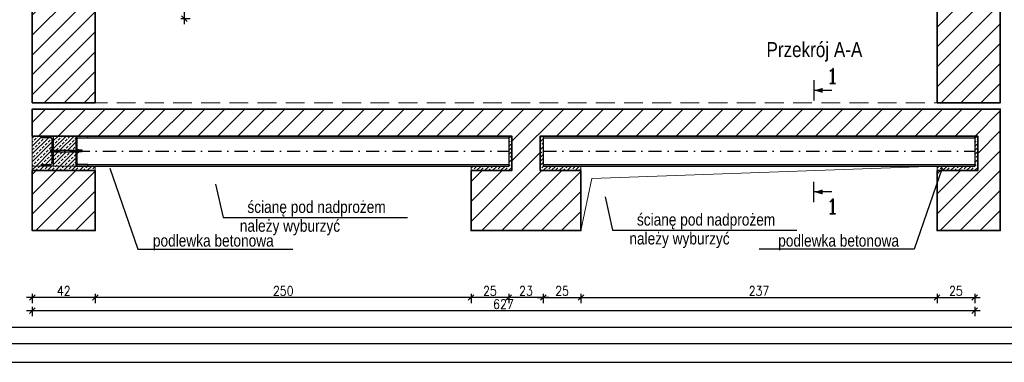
# Model space of a CAD drawing. Header units: millimetres. Extents: x -21056 to 421, y 9759 to 15589.
# Tile 4 of 120: x -20556 to -19901, y 14478 to 14706. Entities that reach past the tile are written whole.
import ezdxf
from ezdxf.enums import TextEntityAlignment as Align

# ---------------------------------------------------------------- set-up
doc = ezdxf.new("R2010")
doc.units = ezdxf.units.MM
doc.header["$LTSCALE"] = 25
doc.header["$MEASUREMENT"] = 0
for name, pattern in [('DASHED', [0.75, 0.5, -0.25]), ('DO', [1, 0.5, -0.24, 0.02, -0.24]), ('MO', [0.7, 0.35, -0.17, 0.01, -0.17])]:
    doc.linetypes.add(name, pattern=pattern)
for name, color, linetype in [('BD_txg', 3, 'Continuous'), ('BS_osd', 1, 'DO'), ('BS_osm', 1, 'MO'), ('BS_prg', 3, 'Continuous'), ('BS_sru', 7, 'Continuous'), ('BS_txg', 3, 'Continuous'), ('MV KRESKOWANIE', 1, 'Continuous'), ('MV RAMKA', 7, 'Continuous')]:
    doc.layers.add(name, color=color, linetype=linetype)
for name, color, linetype, lineweight in [('MV NOSNE', 3, 'Continuous', 35), ('MV OTWORY', 1, 'Continuous', 0), ('MV WYMIAROWANIE', 8, 'Continuous', 0)]:
    doc.layers.add(name, color=color, linetype=linetype, lineweight=lineweight)
doc.styles.add('BIKTG', font='bikromsw.shx', dxfattribs={"width": 0.8})
doc.styles.add('MV Wymiar', font='romans.shx', dxfattribs={"width": 0.85})
doc.styles.add('ROMANC', font='ROMANC.SHX')
doc.dimstyles.new('MV 1-25', dxfattribs={"dimscale": 2.5, "dimtxt": 2.5, "dimasz": 1.5, "dimexe": 1.5, "dimexo": 0, "dimgap": 0.5, "dimtad": 1, "dimdec": 0, "dimtxsty": 'MV Wymiar', "dimblk": 'OBLIQUE', "dimcen": 1.5, "dimdle": 1.5, "dimadec": 0, "dimazin": 0, "dimtfac": 1, "dimtdec": 0, "dimtmove": 0, "dimatfit": 0, "dimfxl": 1, "dimfxlon": 1, "dimarcsym": 0})
pattern_1 = [(45, (-7127.411, -442.379), (-6.629126, 6.629126), [])]
pattern_2 = [(45, (-22893.3656, 10754.0526), (-2.6516504, 2.6516504), []), (45, (-22890.714, 10754.0526), (-2.6516504, 2.6516504), [1.875, -0.9375])]

# ---------------------------------------------------------------- blocks, each defined once
blk = doc.blocks.new('_Oblique')
at = {"color": 0, "linetype": 'ByBlock', "lineweight": -2}
blk.add_line((-0.5, -0.5), (0.5, 0.5), dxfattribs=at)
blk = doc.blocks.new('*D740')
at = {"layer": 'Defpoints', "color": 0}
for p in [(-20510.29, 14731.98), (-20446, 14731.98), (-20510.29, 14706.98)]:
    blk.add_point(p, dxfattribs=at)
at = {"layer": 'MV WYMIAROWANIE', "color": 0, "lineweight": -2}
for p, q in [((-20448.5, 14731.98), (-20442.25, 14731.98)), ((-20446, 14703.23), (-20446, 14735.73)), ((-20448.5, 14706.98), (-20442.25, 14706.98))]:
    blk.add_line(p, q, dxfattribs=at)
at = {"layer": 'MV WYMIAROWANIE', "color": 0, "linetype": 'ByBlock', "lineweight": -2, "xscale": 3.75, "yscale": 3.75, "zscale": 3.75}
for p, rotation in [((-20446, 14731.98), 90), ((-20446, 14706.98), 270)]:
    blk.add_blockref('_Oblique', p, dxfattribs=dict(at, rotation=rotation))
at = {"layer": 'MV WYMIAROWANIE', "color": 0, "insert": (-20450.38, 14719.48), "char_height": 6.25, "attachment_point": 5, "rotation": 90, "style": 'MV Wymiar'}
blk.add_mtext('25', dxfattribs=at)
blk = doc.blocks.new('*D754')
at = {"layer": 'Defpoints', "color": 0}
for p in [(-20207.29, 14608.81), (-20182.29, 14608.81), (-20182.29, 14521.29)]:
    blk.add_point(p, dxfattribs=at)
at = {"layer": 'MV WYMIAROWANIE', "color": 0, "lineweight": -2}
for p, q in [((-20207.29, 14523.79), (-20207.29, 14517.54)), ((-20182.29, 14523.79), (-20182.29, 14517.54)), ((-20211.04, 14521.29), (-20178.54, 14521.29))]:
    blk.add_line(p, q, dxfattribs=at)
at = {"layer": 'MV WYMIAROWANIE', "color": 0, "linetype": 'ByBlock', "lineweight": -2, "xscale": 3.75, "yscale": 3.75, "zscale": 3.75, "rotation": 180}
blk.add_blockref('_Oblique', (-20207.29, 14521.29), dxfattribs=at)
at = {"layer": 'MV WYMIAROWANIE', "color": 0, "linetype": 'ByBlock', "lineweight": -2, "xscale": 3.75, "yscale": 3.75, "zscale": 3.75}
blk.add_blockref('_Oblique', (-20182.29, 14521.29), dxfattribs=at)
at = {"layer": 'MV WYMIAROWANIE', "color": 0, "insert": (-20194.79, 14525.66), "char_height": 6.25, "attachment_point": 5, "style": 'MV Wymiar'}
blk.add_mtext('25', dxfattribs=at)
blk = doc.blocks.new('*D755')
at = {"layer": 'Defpoints', "color": 0}
for p in [(-20182.29, 14608.81), (-19945.29, 14565.81), (-19945.29, 14521.29)]:
    blk.add_point(p, dxfattribs=at)
at = {"layer": 'MV WYMIAROWANIE', "color": 0, "lineweight": -2}
for p, q in [((-20182.29, 14523.79), (-20182.29, 14517.54)), ((-19945.29, 14523.79), (-19945.29, 14517.54)), ((-20186.04, 14521.29), (-19941.54, 14521.29))]:
    blk.add_line(p, q, dxfattribs=at)
at = {"layer": 'MV WYMIAROWANIE', "color": 0, "linetype": 'ByBlock', "lineweight": -2, "xscale": 3.75, "yscale": 3.75, "zscale": 3.75, "rotation": 180}
blk.add_blockref('_Oblique', (-20182.29, 14521.29), dxfattribs=at)
at = {"layer": 'MV WYMIAROWANIE', "color": 0, "linetype": 'ByBlock', "lineweight": -2, "xscale": 3.75, "yscale": 3.75, "zscale": 3.75}
blk.add_blockref('_Oblique', (-19945.29, 14521.29), dxfattribs=at)
at = {"layer": 'MV WYMIAROWANIE', "color": 0, "insert": (-20063.79, 14525.66), "char_height": 6.25, "attachment_point": 5, "style": 'MV Wymiar'}
blk.add_mtext('237', dxfattribs=at)
blk = doc.blocks.new('*D756')
at = {"layer": 'Defpoints', "color": 0}
for p in [(-19920.29, 14609.91), (-19945.29, 14565.81), (-19920.29, 14521.29)]:
    blk.add_point(p, dxfattribs=at)
at = {"layer": 'MV WYMIAROWANIE', "color": 0, "lineweight": -2}
for p, q in [((-19945.29, 14523.79), (-19945.29, 14517.54)), ((-19920.29, 14523.79), (-19920.29, 14517.54)), ((-19949.04, 14521.29), (-19916.54, 14521.29))]:
    blk.add_line(p, q, dxfattribs=at)
at = {"layer": 'MV WYMIAROWANIE', "color": 0, "linetype": 'ByBlock', "lineweight": -2, "xscale": 3.75, "yscale": 3.75, "zscale": 3.75, "rotation": 180}
blk.add_blockref('_Oblique', (-19945.29, 14521.29), dxfattribs=at)
at = {"layer": 'MV WYMIAROWANIE', "color": 0, "linetype": 'ByBlock', "lineweight": -2, "xscale": 3.75, "yscale": 3.75, "zscale": 3.75}
blk.add_blockref('_Oblique', (-19920.29, 14521.29), dxfattribs=at)
at = {"layer": 'MV WYMIAROWANIE', "color": 0, "insert": (-19932.79, 14525.66), "char_height": 6.25, "attachment_point": 5, "style": 'MV Wymiar'}
blk.add_mtext('25', dxfattribs=at)
blk = doc.blocks.new('*D757')
at = {"layer": 'Defpoints', "color": 0}
for p in [(-19920.29, 14608.81), (-20547.29, 14565.81), (-19920.29, 14512.54)]:
    blk.add_point(p, dxfattribs=at)
at = {"layer": 'MV WYMIAROWANIE', "color": 0, "lineweight": -2}
for p, q in [((-20551.04, 14512.54), (-19916.54, 14512.54)), ((-20547.29, 14515.04), (-20547.29, 14508.79)), ((-19920.29, 14515.04), (-19920.29, 14508.79))]:
    blk.add_line(p, q, dxfattribs=at)
at = {"layer": 'MV WYMIAROWANIE', "color": 0, "linetype": 'ByBlock', "lineweight": -2, "xscale": 3.75, "yscale": 3.75, "zscale": 3.75, "rotation": 180}
blk.add_blockref('_Oblique', (-20547.29, 14512.54), dxfattribs=at)
at = {"layer": 'MV WYMIAROWANIE', "color": 0, "linetype": 'ByBlock', "lineweight": -2, "xscale": 3.75, "yscale": 3.75, "zscale": 3.75}
blk.add_blockref('_Oblique', (-19920.29, 14512.54), dxfattribs=at)
at = {"layer": 'MV WYMIAROWANIE', "color": 0, "insert": (-20233.79, 14516.91), "char_height": 6.25, "attachment_point": 5, "style": 'MV Wymiar'}
blk.add_mtext('627', dxfattribs=at)
blk = doc.blocks.new('ST2')
blk.add_line((13.77, 0), (0, 0))
blk.add_solid([(6.84, -1.95), (6.84, 1.95), (0, 0)])
blk = doc.blocks.new('eprzv')
blk.add_line((47.9, 0), (-47.9, 0))
at = {"xscale": 6, "yscale": 6, "zscale": 6, "rotation": 270}
blk.add_blockref('ST2', (0, 0), dxfattribs=at)
at = {"style": 'ROMANC'}
blk.add_attdef('PRZ', text='', height=70, rotation=270, dxfattribs=at).set_placement((32.1, -86), align=Align.CENTER)
blk = doc.blocks.new('*D763')
at = {"layer": 'Defpoints', "color": 0}
for p in [(-20230.29, 14608.81), (-20207.29, 14608.81), (-20230.29, 14521.29)]:
    blk.add_point(p, dxfattribs=at)
at = {"layer": 'MV WYMIAROWANIE', "color": 0, "lineweight": -2}
for p, q in [((-20230.29, 14523.79), (-20230.29, 14517.54)), ((-20207.29, 14523.79), (-20207.29, 14517.54)), ((-20203.54, 14521.29), (-20234.04, 14521.29))]:
    blk.add_line(p, q, dxfattribs=at)
at = {"layer": 'MV WYMIAROWANIE', "color": 0, "linetype": 'ByBlock', "lineweight": -2, "xscale": 3.75, "yscale": 3.75, "zscale": 3.75, "rotation": 180}
blk.add_blockref('_Oblique', (-20230.29, 14521.29), dxfattribs=at)
at = {"layer": 'MV WYMIAROWANIE', "color": 0, "linetype": 'ByBlock', "lineweight": -2, "xscale": 3.75, "yscale": 3.75, "zscale": 3.75}
blk.add_blockref('_Oblique', (-20207.29, 14521.29), dxfattribs=at)
at = {"layer": 'MV WYMIAROWANIE', "color": 0, "insert": (-20218.79, 14525.66), "char_height": 6.25, "attachment_point": 5, "style": 'MV Wymiar'}
blk.add_mtext('23', dxfattribs=at)
blk = doc.blocks.new('*D764')
at = {"layer": 'Defpoints', "color": 0}
for p in [(-20230.29, 14608.81), (-20255.29, 14605.81), (-20255.29, 14521.29)]:
    blk.add_point(p, dxfattribs=at)
at = {"layer": 'MV WYMIAROWANIE', "color": 0, "lineweight": -2}
for p, q in [((-20255.29, 14523.79), (-20255.29, 14517.54)), ((-20230.29, 14523.79), (-20230.29, 14517.54)), ((-20226.54, 14521.29), (-20259.04, 14521.29))]:
    blk.add_line(p, q, dxfattribs=at)
at = {"layer": 'MV WYMIAROWANIE', "color": 0, "linetype": 'ByBlock', "lineweight": -2, "xscale": 3.75, "yscale": 3.75, "zscale": 3.75, "rotation": 180}
blk.add_blockref('_Oblique', (-20255.29, 14521.29), dxfattribs=at)
at = {"layer": 'MV WYMIAROWANIE', "color": 0, "linetype": 'ByBlock', "lineweight": -2, "xscale": 3.75, "yscale": 3.75, "zscale": 3.75}
blk.add_blockref('_Oblique', (-20230.29, 14521.29), dxfattribs=at)
at = {"layer": 'MV WYMIAROWANIE', "color": 0, "insert": (-20242.79, 14525.66), "char_height": 6.25, "attachment_point": 5, "style": 'MV Wymiar'}
blk.add_mtext('25', dxfattribs=at)
blk = doc.blocks.new('*D765')
at = {"layer": 'Defpoints', "color": 0}
for p in [(-20255.29, 14605.81), (-20505.29, 14565.81), (-20505.29, 14521.29)]:
    blk.add_point(p, dxfattribs=at)
at = {"layer": 'MV WYMIAROWANIE', "color": 0, "lineweight": -2}
for p, q in [((-20505.29, 14523.79), (-20505.29, 14517.54)), ((-20255.29, 14523.79), (-20255.29, 14517.54)), ((-20251.54, 14521.29), (-20509.04, 14521.29))]:
    blk.add_line(p, q, dxfattribs=at)
at = {"layer": 'MV WYMIAROWANIE', "color": 0, "linetype": 'ByBlock', "lineweight": -2, "xscale": 3.75, "yscale": 3.75, "zscale": 3.75, "rotation": 180}
blk.add_blockref('_Oblique', (-20505.29, 14521.29), dxfattribs=at)
at = {"layer": 'MV WYMIAROWANIE', "color": 0, "linetype": 'ByBlock', "lineweight": -2, "xscale": 3.75, "yscale": 3.75, "zscale": 3.75}
blk.add_blockref('_Oblique', (-20255.29, 14521.29), dxfattribs=at)
at = {"layer": 'MV WYMIAROWANIE', "color": 0, "insert": (-20380.29, 14525.66), "char_height": 6.25, "attachment_point": 5, "style": 'MV Wymiar'}
blk.add_mtext('250', dxfattribs=at)
blk = doc.blocks.new('*D766')
at = {"layer": 'Defpoints', "color": 0}
for p in [(-20547.29, 14565.81), (-20505.29, 14565.81), (-20547.29, 14521.29)]:
    blk.add_point(p, dxfattribs=at)
at = {"layer": 'MV WYMIAROWANIE', "color": 0, "lineweight": -2}
for p, q in [((-20547.29, 14523.79), (-20547.29, 14517.54)), ((-20505.29, 14523.79), (-20505.29, 14517.54)), ((-20501.54, 14521.29), (-20551.04, 14521.29))]:
    blk.add_line(p, q, dxfattribs=at)
at = {"layer": 'MV WYMIAROWANIE', "color": 0, "linetype": 'ByBlock', "lineweight": -2, "xscale": 3.75, "yscale": 3.75, "zscale": 3.75, "rotation": 180}
blk.add_blockref('_Oblique', (-20547.29, 14521.29), dxfattribs=at)
at = {"layer": 'MV WYMIAROWANIE', "color": 0, "linetype": 'ByBlock', "lineweight": -2, "xscale": 3.75, "yscale": 3.75, "zscale": 3.75}
blk.add_blockref('_Oblique', (-20505.29, 14521.29), dxfattribs=at)
at = {"layer": 'MV WYMIAROWANIE', "color": 0, "insert": (-20526.29, 14525.66), "char_height": 6.25, "attachment_point": 5, "style": 'MV Wymiar'}
blk.add_mtext('42', dxfattribs=at)

msp = doc.modelspace()

# ---------------------------------------------------------------- hatches: boundary and pattern name
at = {"layer": 'MV KRESKOWANIE', "true_color": 0xc6cbd2, "transparency": 33554687}
h = msp.add_hatch(dxfattribs=at)
h.set_pattern_fill('ANSI31', color=254, scale=75)
h.set_pattern_definition(pattern_1)
h.paths.add_polyline_path([(-19945.29, 15019.98), (-19903.29, 15019.98), (-19903.29, 14650.98), (-19945.29, 14650.98)])
h = msp.add_hatch(dxfattribs=at)
h.set_pattern_fill('ANSI31', color=254, scale=75)
h.set_pattern_definition(pattern_1)
h.paths.add_polyline_path([(-20547.29, 14650.98), (-20547.29, 14731.98), (-20505.29, 14731.98), (-20505.29, 14650.98)])
h = msp.add_hatch(dxfattribs=at)
h.set_pattern_fill('ANSI31', color=254, scale=75)
h.set_pattern_definition([(45, (-6267.381, -502.213), (-6.629126, 6.629126), [])])
h.paths.add_polyline_path([(-20182.29, 14605.81), (-20209.29, 14605.81), (-20209.29, 14628.81), (-19918.29, 14628.81), (-19918.29, 14605.81), (-19945.29, 14605.81), (-19945.29, 14565.81), (-19903.29, 14565.81), (-19903.29, 14646.81), (-20547.29, 14646.81), (-20547.29, 14628.81), (-20228.29, 14628.81), (-20228.29, 14605.81), (-20255.29, 14605.81), (-20255.29, 14565.81), (-20182.29, 14565.81)])
h = msp.add_hatch(dxfattribs=at)
h.set_pattern_fill('ANSI31', color=254, scale=75)
h.set_pattern_definition([(45, (-7127.411, -442.379), (-6.629126, 6.629126), [])])
h.paths.add_polyline_path([(-20505.29, 14605.81), (-20505.29, 14565.81), (-20547.29, 14565.81), (-20547.29, 14605.81)])
at = {"layer": 'MV WYMIAROWANIE', "transparency": 33554687}
h = msp.add_hatch(dxfattribs=at)
h.set_pattern_fill('ANSI33', color=256, scale=15, angle=180)
h.set_pattern_definition(pattern_2)
h.paths.add_polyline_path([(-20534.89, 14618.81), (-20534.89, 14619.59, -0.14145), (-20534.82, 14619.85), (-20534.14, 14619.85), (-20534.14, 14620.01), (-20533.89, 14620.01), (-20533.89, 14626.41, 0.414214), (-20535.19, 14627.71), (-20541.29, 14627.71), (-20541.29, 14628.81), (-20547.29, 14628.81), (-20547.29, 14608.81), (-20541.29, 14608.81), (-20541.29, 14609.91), (-20535.19, 14609.91, 0.414214), (-20533.89, 14611.21), (-20533.89, 14617.61), (-20534.14, 14617.61), (-20534.14, 14617.78), (-20534.82, 14617.78, -0.14145), (-20534.89, 14618.04)])
h.paths.add_polyline_path([(-20533.29, 14618.21), (-20533.29, 14608.81), (-20518.29, 14608.81), (-20518.29, 14618.21)])
h = msp.add_hatch(dxfattribs=at)
h.set_pattern_fill('ANSI33', color=256, scale=15, angle=180)
h.set_pattern_definition(pattern_2)
h.paths.add_polyline_path([(-20518.29, 14619.41), (-20518.29, 14628.81), (-20533.29, 14628.81), (-20533.29, 14619.41)])
h = msp.add_hatch(dxfattribs=at)
h.set_pattern_fill('ANSI33', color=256, scale=15, angle=180)
h.set_pattern_definition([(45, (-22401.0362, 10754.0526), (-2.6516504, 2.6516504), []), (45, (-22398.3846, 10754.0526), (-2.6516504, 2.6516504), [1.875, -0.9375])])
h.paths.add_polyline_path([(-20230.29, 14628.81), (-20230.29, 14608.81), (-20255.29, 14608.81), (-20255.29, 14605.81), (-20228.29, 14605.81), (-20228.29, 14628.81)])
h = msp.add_hatch(dxfattribs=at)
h.set_pattern_fill('ANSI33', color=256, scale=15)
h.set_pattern_definition([(45, (-22240.0362, 10754.0526), (-2.6516504, 2.6516504), []), (45, (-22237.3846, 10754.0526), (-2.6516504, 2.6516504), [1.875, -0.9375])])
h.paths.add_polyline_path([(-20207.29, 14628.81), (-20207.29, 14608.81), (-20182.29, 14608.81), (-20182.29, 14605.81), (-20209.29, 14605.81), (-20209.29, 14628.81)])
h = msp.add_hatch(dxfattribs=at)
h.set_pattern_fill('ANSI33', color=256, scale=15, angle=180)
h.set_pattern_definition([(45, (-22091.0362, 10754.0526), (-2.6516504, 2.6516504), []), (45, (-22088.3846, 10754.0526), (-2.6516504, 2.6516504), [1.875, -0.9375])])
h.paths.add_polyline_path([(-19920.29, 14628.81), (-19920.29, 14608.81), (-19945.29, 14608.81), (-19945.29, 14605.81), (-19918.29, 14605.81), (-19918.29, 14628.81)])
h = msp.add_hatch(dxfattribs=at)
h.set_pattern_fill('ANSI33', color=256, scale=15, angle=180)
h.set_pattern_definition(pattern_2)
h.paths.add_polyline_path([(-20505.29, 14608.81), (-20547.29, 14608.81), (-20547.29, 14605.81), (-20505.29, 14605.81)])

# ---------------------------------------------------------------- linework, layer by layer
at = {"layer": 'BD_txg'}
for points in [[(-20495.73, 14607.35), (-20476.93, 14553.48), (-20373.97, 14553.48)], [(-19941.86, 14607.35), (-19960.65, 14553.48), (-20063.62, 14553.48)], [(-20425.28, 14596.75), (-20420.31, 14574.57), (-20297.69, 14574.57)], [(-20166.15, 14588.3), (-20161.18, 14566.12), (-20038.57, 14566.12)]]:
    msp.add_lwpolyline(points, dxfattribs=at)
at = {"layer": 'BS_osd', "ltscale": 0.5}
msp.add_line((-20534.89, 14618.81), (-20514.14, 14618.81), dxfattribs=at)
at = {"layer": 'BS_osm'}
for p, q in [((-20517.69, 14618.81), (-20230.29, 14618.81)), ((-20207.29, 14618.81), (-19920.29, 14618.81))]:
    msp.add_line(p, q, dxfattribs=at)
at = {"layer": 'BS_prg'}
for p, q in [((-20517.69, 14628.81), (-20230.29, 14628.81)), ((-20517.69, 14628.81), (-20517.69, 14608.81)), ((-20517.69, 14627.71), (-20230.29, 14627.71)), ((-20230.29, 14628.81), (-20230.29, 14608.81)), ((-20207.29, 14628.81), (-19920.29, 14628.81)), ((-20207.29, 14628.81), (-20207.29, 14608.81)), ((-20207.29, 14627.71), (-19920.29, 14627.71)), ((-19920.29, 14628.81), (-19920.29, 14608.81)), ((-20517.69, 14609.91), (-20230.29, 14609.91)), ((-20517.69, 14608.81), (-20230.29, 14608.81)), ((-20207.29, 14609.91), (-19920.29, 14609.91)), ((-20207.29, 14608.81), (-19920.29, 14608.81))]:
    msp.add_line(p, q, dxfattribs=at)
for points in [[(-20533.29, 14608.81), (-20541.29, 14608.81), (-20541.29, 14609.91), (-20535.19, 14609.91, 0.414214), (-20533.89, 14611.21), (-20533.89, 14626.41, 0.414214), (-20535.19, 14627.71), (-20541.29, 14627.71), (-20541.29, 14628.81), (-20533.29, 14628.81)], [(-20518.29, 14608.81), (-20510.29, 14608.81), (-20510.29, 14609.91), (-20516.39, 14609.91, -0.414214), (-20517.69, 14611.21), (-20517.69, 14626.41, -0.414214), (-20516.39, 14627.71), (-20510.29, 14627.71), (-20510.29, 14628.81), (-20518.29, 14628.81)]]:
    msp.add_lwpolyline(points, format="xyb", close=True, dxfattribs=at)
at = {"layer": 'BS_sru'}
for p, q in [((-20533.89, 14620.01), (-20534.14, 14620.01)), ((-20534.14, 14617.61), (-20534.14, 14620.01)), ((-20533.89, 14617.61), (-20533.89, 14620.01)), ((-20517.69, 14617.61), (-20517.69, 14620.01)), ((-20517.69, 14620.01), (-20517.44, 14620.01)), ((-20517.44, 14617.61), (-20517.44, 14620.01)), ((-20534.89, 14618.04), (-20534.89, 14619.59)), ((-20534.82, 14619.85), (-20534.14, 14619.85)), ((-20534.82, 14619.33), (-20534.14, 14619.33)), ((-20534.82, 14618.3), (-20534.14, 14618.3)), ((-20534.82, 14617.78), (-20534.14, 14617.78)), ((-20534.14, 14617.78), (-20534.14, 14619.85)), ((-20533.89, 14617.61), (-20534.14, 14617.61)), ((-20533.89, 14619.41), (-20517.69, 14619.41)), ((-20533.89, 14618.21), (-20517.69, 14618.21)), ((-20517.69, 14617.61), (-20517.44, 14617.61)), ((-20517.44, 14618.04), (-20517.44, 14619.59)), ((-20517.34, 14619.85), (-20516.47, 14619.85)), ((-20517.34, 14619.33), (-20516.47, 14619.33)), ((-20517.34, 14618.3), (-20516.47, 14618.3)), ((-20517.34, 14617.78), (-20516.47, 14617.78)), ((-20516.36, 14618.04), (-20516.36, 14619.59)), ((-20514.14, 14619.41), (-20516.36, 14619.41)), ((-20514.14, 14618.21), (-20516.36, 14618.21)), ((-20514.14, 14618.21), (-20514.14, 14619.41))]:
    msp.add_line(p, q, dxfattribs=at)
at = {"layer": 'BS_sru', "color": 1}
for p, q in [((-20514.14, 14619.24), (-20516.36, 14619.24)), ((-20514.14, 14618.39), (-20516.36, 14618.39))]:
    msp.add_line(p, q, dxfattribs=at)
at = {"layer": 'BS_sru'}
for centre, radius, start, end in [((-20534.41, 14619.59), 0.487, 147.79577, 212.20423), ((-20533.06, 14618.81), 1.84, 163.57358, 196.42642), ((-20534.41, 14618.04), 0.487, 147.79577, 212.20423), ((-20517.08, 14619.59), 0.366, 134.85545, 225.14455), ((-20516.14, 14618.81), 1.3, 156.51694, 203.48306), ((-20517.08, 14618.04), 0.367, 134.85545, 225.14455), ((-20516.73, 14619.59), 0.367, 314.85545, 45.14455), ((-20517.67, 14618.81), 1.3, 336.51694, 23.48306), ((-20516.73, 14618.04), 0.366, 314.85545, 45.14455)]:
    msp.add_arc(centre, radius, start, end, dxfattribs=at)
at = {"layer": 'MV NOSNE'}
for points in [[(-19945.29, 15019.98), (-19903.29, 15019.98), (-19903.29, 14650.98), (-19945.29, 14650.98)], [(-20547.29, 14650.98), (-20547.29, 14731.98), (-20505.29, 14731.98), (-20505.29, 14650.98)], [(-20182.29, 14605.81), (-20209.29, 14605.81), (-20209.29, 14628.81), (-19918.29, 14628.81), (-19918.29, 14605.81), (-19945.29, 14605.81), (-19945.29, 14565.81), (-19903.29, 14565.81), (-19903.29, 14646.81), (-20547.29, 14646.81), (-20547.29, 14628.81), (-20228.29, 14628.81), (-20228.29, 14605.81), (-20255.29, 14605.81), (-20255.29, 14565.81), (-20182.29, 14565.81)], [(-20505.29, 14605.81), (-20505.29, 14565.81), (-20547.29, 14565.81), (-20547.29, 14605.81)]]:
    msp.add_lwpolyline(points, close=True, dxfattribs=at)
at = {"layer": 'MV OTWORY'}
msp.add_lwpolyline([(-20182.29, 14565.81), (-20174.98, 14600.61), (-19945.29, 14608.81), (-20182.29, 14608.81)], close=True, dxfattribs=at)
at = {"layer": 'MV RAMKA'}
for points in [[(-21054.02, 15528.13), (-21054.02, 14478.13), (-19569.02, 14478.13), (-19569.02, 15528.13)], [(-21004.02, 15515.63), (-21004.02, 14490.63), (-19581.52, 14490.63), (-19581.52, 15515.63)], [(-20568.15, 15090.76), (-19861.15, 15090.76), (-19861.15, 14501.4), (-20568.15, 14501.4)]]:
    msp.add_lwpolyline(points, close=True, dxfattribs=at)
at = {"layer": 'MV WYMIAROWANIE', "linetype": 'DASHED'}
msp.add_lwpolyline([(-20547.29, 14650.98), (-19903.29, 14650.98), (-19903.29, 15019.98), (-19945.29, 15019.98), (-19945.29, 14994.98), (-20505.29, 14994.98), (-20505.29, 15019.98), (-20547.29, 15019.98)], close=True, dxfattribs=at)
at = {"layer": 'MV WYMIAROWANIE'}
msp.add_lwpolyline([(-20505.29, 14608.81), (-20505.29, 14605.81), (-20547.29, 14605.81), (-20547.29, 14628.81), (-20518.29, 14628.81)], dxfattribs=at)
for points in [[(-20230.29, 14628.81), (-20230.29, 14608.81), (-20255.29, 14608.81), (-20255.29, 14605.81), (-20228.29, 14605.81), (-20228.29, 14628.81)], [(-20207.29, 14628.81), (-20207.29, 14608.81), (-20182.29, 14608.81), (-20182.29, 14605.81), (-20209.29, 14605.81), (-20209.29, 14628.81)], [(-19920.29, 14628.81), (-19920.29, 14608.81), (-19945.29, 14608.81), (-19945.29, 14605.81), (-19918.29, 14605.81), (-19918.29, 14628.81)], [(-20505.29, 14608.81), (-20547.29, 14608.81), (-20547.29, 14605.81), (-20505.29, 14605.81)]]:
    msp.add_lwpolyline(points, close=True, dxfattribs=at)

# ---------------------------------------------------------------- block references
at = {"layer": 'BS_txg', "xscale": 0.14285714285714, "yscale": 0.14285714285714, "zscale": 0.14285714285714, "rotation": 90}
msp.add_blockref('eprzv', (-20027.21, 14659.23), dxfattribs=at).add_auto_attribs({'PRZ': '1'})
at = {"layer": 'BS_txg'}
ref = msp.add_blockref('eprzv', (-20027.21, 14591.57), dxfattribs=dict(at, xscale=-0.14285714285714, yscale=0.14285714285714, zscale=0.14285714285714, rotation=89.9999999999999))
ref.add_attrib('PRZ', '1', dxfattribs={"layer": '0', "height": 10, "style": 'ROMANC'}).set_placement((-20014.93, 14576.98), align=Align.CENTER)

# ---------------------------------------------------------------- texts
at = {"layer": 'BD_txg', "style": 'BIKTG', "width": 0.85}
for s, p in [('ścianę pod nadprożem', (-20358.11, 14581.62)), ('należy wyburzyć', (-20375.79, 14569.07)), ('ścianę pod nadprożem', (-20098.98, 14573.17)), ('podlewka betonowa', (-20426.79, 14559.19)), ('należy wyburzyć', (-20116.67, 14560.61)), ('podlewka betonowa', (-20010.8, 14559.19))]:
    msp.add_text(s, height=8, dxfattribs=at).set_placement(p, align=Align.MIDDLE_CENTER)
at = {"layer": 'BS_txg', "style": 'BIKTG', "width": 0.85}
msp.add_text('Przekrój A-A', height=10, dxfattribs=at).set_placement((-20026.92, 14686.39), align=Align.MIDDLE_CENTER)

# ---------------------------------------------------------------- dimensions: what is measured, and where the dimension line sits
at = {"layer": 'MV WYMIAROWANIE'}
dim = msp.add_linear_dim(base=(-20446, 14731.98), p1=(-20510.29, 14706.98), p2=(-20510.29, 14731.98), angle=90, dimstyle='MV 1-25', override={"dimtxsty": 'MV Wymiar', "dimtmove": 1}, dxfattribs=at)
dim.commit()
dim.dimension.update_dxf_attribs({"geometry": '*D740', "text_midpoint": (-20450.38, 14719.48)})
for base, p1, p2, override, picture, middle in [((-19920.29, 14512.54), (-20547.29, 14565.81), (-19920.29, 14608.81), {"dimtmove": 1}, '*D757', (-20233.79, 14516.91)), ((-20255.29, 14521.29), (-20230.29, 14608.81), (-20255.29, 14605.81), {"dimtmove": 1}, '*D764', (-20242.79, 14525.66)), ((-20230.29, 14521.29), (-20207.29, 14608.81), (-20230.29, 14608.81), {"dimtmove": 1}, '*D763', (-20218.79, 14525.66)), ((-20182.29, 14521.29), (-20207.29, 14608.81), (-20182.29, 14608.81), {"dimtxsty": 'MV Wymiar', "dimtmove": 1}, '*D754', (-20194.79, 14525.66)), ((-19945.29, 14521.29), (-20182.29, 14608.81), (-19945.29, 14565.81), {"dimtmove": 1}, '*D755', (-20063.79, 14525.66)), ((-19920.29, 14521.29), (-19945.29, 14565.81), (-19920.29, 14609.91), {"dimtmove": 1}, '*D756', (-19932.79, 14525.66)), ((-20505.29, 14521.29), (-20255.29, 14605.81), (-20505.29, 14565.81), {"dimtmove": 1}, '*D765', (-20380.29, 14525.66)), ((-20547.29, 14521.29), (-20505.29, 14565.81), (-20547.29, 14565.81), {"dimtmove": 1}, '*D766', (-20526.29, 14525.66))]:
    dim = msp.add_linear_dim(base=base, p1=p1, p2=p2, dimstyle='MV 1-25', override=override, dxfattribs=at)
    dim.commit()
    dim.dimension.update_dxf_attribs({"geometry": picture, "text_midpoint": middle})

doc.saveas('drawing.dxf')
